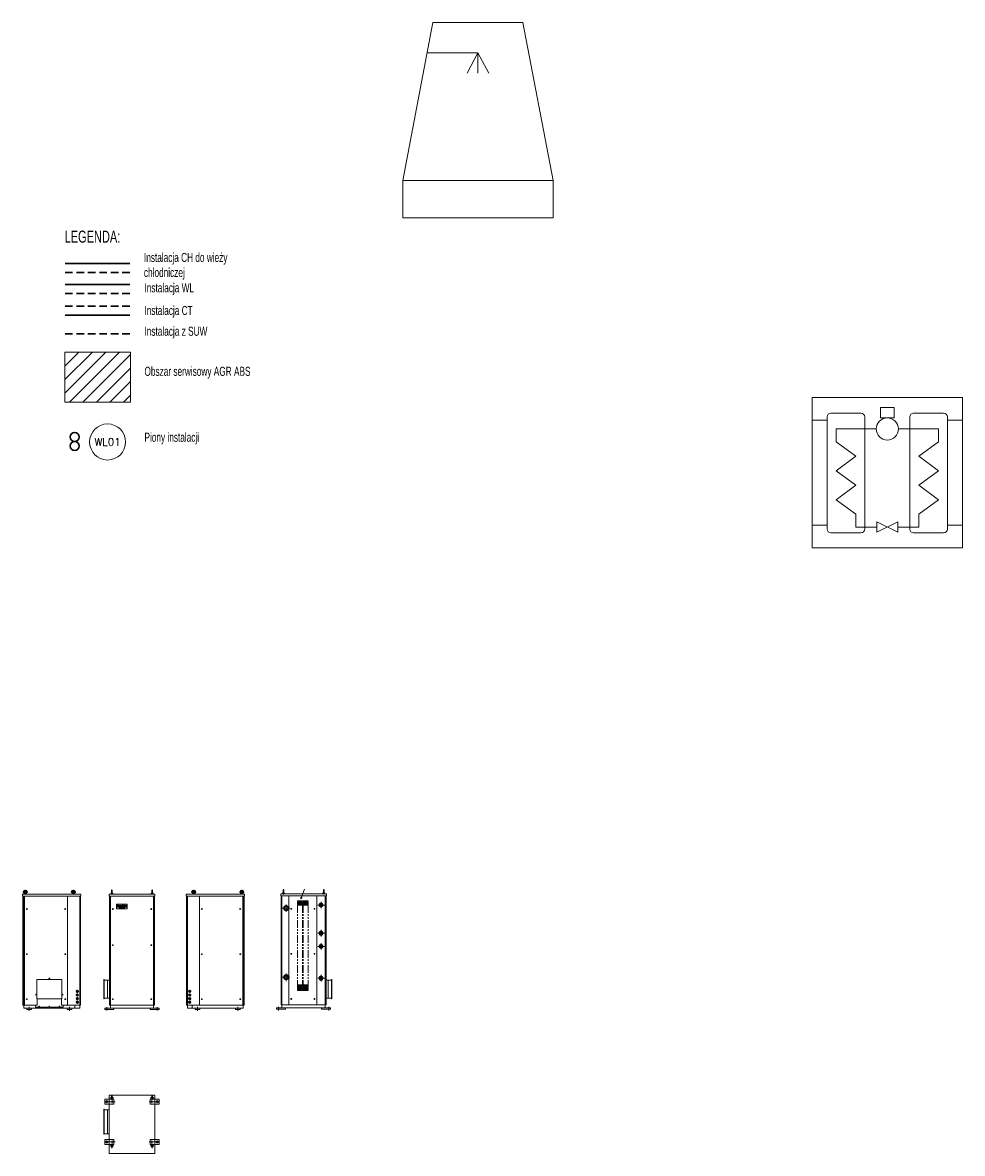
# Model space of a CAD drawing. Header units: centimetres. Extents: x -46992 to 28356, y -249852 to -204142.
# Tile 2 of 13: x -26388 to -10750, y -249852 to -231034. Entities that reach past the tile are written whole.
import ezdxf
from ezdxf.enums import TextEntityAlignment as Align

# ---------------------------------------------------------------- set-up
doc = ezdxf.new("R2010")
doc.units = ezdxf.units.CM
doc.header["$LTSCALE"] = 100
for name, pattern in [('CENTER', [2, 1.25, -0.25, 0.25, -0.25]), ('DASHED', [19.05, 12.7, -6.35]), ('PHANTOM', [2.5, 1.25, -0.25, 0.25, -0.25, 0.25, -0.25])]:
    doc.linetypes.add(name, pattern=pattern)
doc.layers.get('0').update_dxf_attribs({"lineweight": 9})
for name, color, linetype, lineweight in [('2DH_OBJ', 241, 'Continuous', 18), ('2DH_PLS_chp', 220, 'DASHED', 30), ('2DH_PLS_chz', 150, 'Continuous', 30), ('2DH_PLS_odzp', 151, 'DASHED', 30), ('2DH_PLS_odzz', 40, 'Continuous', 30), ('2DH_PLS_scp', 182, 'DASHED', 30), ('2DH_PLS_scz', 1, 'Continuous', 30), ('_Air Opis', 7, 'Continuous', 13)]:
    doc.layers.add(name, color=color, linetype=linetype, lineweight=lineweight)
doc.styles.add('Air', font='ARIALN.TTF', dxfattribs={"width": 0.8, "height": 300})
doc.styles.add('CP_ATTR', font='ROMANS.SHX')

# ---------------------------------------------------------------- blocks, each defined once
blk = doc.blocks.new('CPKL_010')
for p, q in [((-2.5, 0), (-2.5, 5)), ((2.5, 5), (-2.5, 5)), ((2.5, 0), (2.5, 5)), ((-0.23, 4.667), (-0.23, 4.326)), ((0.23, 4.667), (-0.23, 4.667)), ((0.23, 4.326), (0.23, 4.667)), ((-2.5, 4.25), (-2, 4.25)), ((-2, 0.625), (-2, 4.356)), ((-0.875, 4.481), (-1.875, 4.481)), ((-0.75, 0.625), (-0.75, 4.356)), ((-0.23, 4.326), (0.23, 4.326)), ((0.75, 0.625), (0.75, 4.356)), ((0.875, 4.481), (1.875, 4.481)), ((2, 0.625), (2, 4.356)), ((2.5, 4.25), (2, 4.25)), ((-1.7, 3.957), (-1.7, 3.53)), ((-0.75, 3.957), (-1.7, 3.957)), ((-0.369, 3.957), (-0.75, 3.957)), ((0.75, 3.957), (0.369, 3.957)), ((0.75, 3.957), (1.7, 3.957)), ((1.7, 3.957), (1.7, 3.53)), ((-1.05, 3.048), (-1.7, 3.53)), ((1.05, 3.048), (1.7, 3.53)), ((-1.05, 3.048), (-1.7, 2.566)), ((1.05, 3.048), (1.7, 2.566)), ((-1.05, 2.084), (-1.7, 2.566)), ((1.05, 2.084), (1.7, 2.566)), ((-1.05, 2.084), (-1.7, 1.602)), ((1.05, 2.084), (1.7, 1.602)), ((-1.05, 1.12), (-1.7, 1.602)), ((1.05, 1.12), (1.7, 1.602)), ((-1.05, 0.693), (-1.05, 1.12)), ((-0.35, 0.868), (0.35, 0.518)), ((0.35, 0.868), (-0.35, 0.518)), ((-0.35, 0.518), (-0.35, 0.868)), ((0.35, 0.518), (0.35, 0.868)), ((1.05, 0.693), (1.05, 1.12)), ((-2.5, 0.75), (-2, 0.75)), ((-0.875, 0.5), (-1.875, 0.5)), ((-0.75, 0.693), (-1.05, 0.693)), ((-0.35, 0.693), (-0.75, 0.693)), ((0.75, 0.693), (0.35, 0.693)), ((0.75, 0.693), (1.05, 0.693)), ((0.875, 0.5), (1.875, 0.5)), ((2.5, 0.75), (2, 0.75)), ((2.5, 0), (-2.5, 0))]:
    blk.add_line(p, q)
blk.add_circle((0, 3.957), 0.369)
for centre, start, end in [((-1.875, 4.356), 90, 180), ((-0.875, 4.356), 360, 90), ((0.875, 4.356), 90, 180), ((1.875, 4.356), 0, 90), ((-1.875, 0.625), 180, 270), ((-0.875, 0.625), 270, 360), ((0.875, 0.625), 180, 270), ((1.875, 0.625), 270, 0)]:
    blk.add_arc(centre, 0.125, start, end)
at = {"linetype": 'ByBlock', "style": 'CP_ATTR', "flags": 9}
for tag in ['OTHER', 'PRICE', 'EQUIPMENT', 'QUANTITY', 'WEIGHT', 'VOLTAGE', 'POWER', 'FLOW', 'TEMPERATURE', 'PN', 'DN', 'CHARACTER', 'ORDER-NO', 'PRODUCT-TYPE', 'ARTICLE', 'PRODUCER', 'NUMBER', 'GROUP', 'NAME']:
    blk.add_attdef(tag, text='', height=0.00000025, dxfattribs=at).set_placement((0, 0), align=Align.MIDDLE_LEFT)
blk = doc.blocks.new('CPKL_019')
for p, q in [((-1.5, 5.25), (-2.5, 0)), ((1.5, 5.25), (-1.5, 5.25)), ((2.5, 0), (1.5, 5.25)), ((-1.69, 4.25), (0, 4.25)), ((0, 4.25), (-0.362, 3.566)), ((0, 4.25), (0, 3.566)), ((0, 4.25), (0.362, 3.566)), ((-2.5, 0), (2.5, 0)), ((-2.5, -1.25), (-2.5, 0)), ((2.5, 0), (2.5, -1.25)), ((-2.5, -1.25), (2.5, -1.25))]:
    blk.add_line(p, q)
at = {"linetype": 'ByBlock', "style": 'CP_ATTR', "flags": 9}
for tag in ['NAME', 'GROUP', 'NUMBER', 'PRODUCER', 'ARTICLE', 'PRODUCT-TYPE', 'ORDER-NO', 'CHARACTER', 'DN', 'PN', 'TEMPERATURE', 'FLOW', 'VOLTAGE', 'WEIGHT', 'OTHER']:
    blk.add_attdef(tag, text='', height=0.00000025, dxfattribs=at).set_placement((0, 0), align=Align.MIDDLE_LEFT)
blk = doc.blocks.new('KOZU0062')
at = {"color": 7, "linetype": 'Continuous'}
for p, q in [((11.026547, -120.98219), (12.561069, -119.44766)), ((11.037036, -121.86972), (13.448606, -119.45815)), ((11.307667, -122.49712), (14.076002, -119.72878)), ((11.735608, -122.9672), (14.546087, -120.15672)), ((12.313047, -123.28779), (14.866674, -120.73416)), ((13.099415, -123.39945), (14.978333, -121.52053))]:
    blk.add_line(p, q, dxfattribs=at)
blk = doc.blocks.new('KOZU0063')
at = {"color": 7, "linetype": 'Continuous'}
for p, q in [((10.983907, -127.31101), (12.889895, -125.40502)), ((11.103368, -128.08958), (13.66846, -125.52448)), ((11.428362, -128.66261), (14.241492, -125.84947)), ((11.902382, -129.08662), (14.665499, -126.32349)), ((12.534722, -129.3523), (14.931185, -126.95583)), ((13.433911, -129.35114), (14.930023, -127.85502))]:
    blk.add_line(p, q, dxfattribs=at)
blk = doc.blocks.new('KOZU0064')
at = {"color": 7, "linetype": 'Continuous'}
for p, q in [((10.994306, -115.62627), (13.205151, -113.41542)), ((11.17298, -114.54957), (12.12845, -113.5941)), ((11.202464, -116.31614), (13.895019, -113.62358)), ((11.583633, -116.83299), (14.411877, -114.00474)), ((12.11118, -117.20347), (14.782356, -114.53229)), ((12.816602, -117.39607), (14.97496, -115.23771)), ((13.967655, -117.14305), (14.721934, -116.38877))]:
    blk.add_line(p, q, dxfattribs=at)
blk = doc.blocks.new('KOZU0065')
at = {"color": 7, "linetype": 'Continuous'}
for p, q in [((10.982444, -109.35195), (12.930827, -107.40356)), ((11.114117, -110.1183), (13.69718, -107.53523)), ((11.446176, -110.68427), (14.263148, -107.86729)), ((11.926581, -111.10189), (14.68077, -108.34769)), ((12.567058, -111.35943), (14.938319, -108.98817)), ((13.48628, -111.33824), (14.917123, -109.90739))]:
    blk.add_line(p, q, dxfattribs=at)
blk = doc.blocks.new('A$C6597F2CC')
at = {"color": 7, "linetype": 'Continuous'}
for p, q in [((970.00013, 1943.30705), (0, 1943.30705)), ((0, 1943.30705), (0, 1908.30705)), ((970.00013, 1908.30705), (0, 1908.30705)), ((5, 1908.30705), (5, 93.307)), ((20, 1908.30705), (20, 43.307)), ((26.99997, 1943.30705), (26.99997, 1946.30705)), ((63.00003, 1946.30705), (26.99997, 1946.30705)), ((30.00015, 1908.30705), (30.00015, 93.307)), ((30.00023, 1946.30689), (30.72311, 1954.5688)), ((44.99962, 1958.8064), (33.3226, 1957.28132)), ((56.28754, 1957.30711), (33.71033, 1957.30711)), ((45.0013, 1958.81002), (56.67854, 1957.28494)), ((60, 1946.30735), (59.27719, 1954.56892)), ((63.00003, 1943.30705), (63.00003, 1946.30705)), ((750.000129, 1908.30705), (750.000129, 93.307)), ((862.999668, 1946.30705), (826.999679, 1946.30705)), ((826.999679, 1943.30705), (826.999679, 1946.30705)), ((829.9999, 1946.30697), (830.722718, 1954.56884)), ((844.999218, 1958.80636), (833.322249, 1957.28128)), ((856.287208, 1957.30711), (833.709998, 1957.30711)), ((845.000897, 1958.80998), (856.678157, 1957.28491)), ((859.999628, 1946.30731), (859.276834, 1954.56888)), ((862.999668, 1943.30705), (862.999668, 1946.30705)), ((950.00013, 1908.30705), (950.00013, 43.307)), ((965.00013, 1908.30705), (965.00013, 93.307)), ((970.00013, 1943.30705), (970.00013, 1908.30705)), ((237.00031, 519.307), (653.00033, 519.307)), ((237.00031, 519.307), (237.00031, 197.307)), ((653.00033, 519.307), (653.00033, 197.307)), ((237.00031, 197.307), (653.00033, 197.307)), ((240.00019, 197.307), (240.00019, 93.307)), ((650.00044, 197.307), (650.00044, 93.307)), ((240.00019, 93.307), (5, 93.307)), ((950.00013, 43.307), (20, 43.307)), ((20.00015, 93.307), (20.00015, 43.307)), ((70, 43.307), (70, 23.307)), ((150, 23.307), (70, 23.307)), ((150, 43.307), (150, 23.307)), ((214.99989, 93.307), (214.99989, 58.307)), ((214.99989, 58.307), (675.00029, 58.307)), ((267.49474, 68.3069), (271.24756, 74.807)), ((271.24744, 61.8072), (267.49477, 68.307)), ((278.75271, 74.8071), (271.24767, 74.8071)), ((278.75271, 61.8071), (271.24767, 61.8071)), ((282.50576, 68.307), (278.75294, 61.8069)), ((282.5058, 68.3073), (278.75313, 74.8071)), ((441.24752, 61.8071), (437.49462, 68.3073)), ((437.49474, 68.307), (441.24748, 74.807)), ((448.75301, 74.8071), (441.24722, 74.8071)), ((448.75301, 61.8071), (441.24722, 61.8071)), ((452.50587, 68.3072), (448.75298, 74.8074)), ((452.50572, 68.307), (448.75298, 61.8071)), ((611.24743, 61.8072), (607.49468, 68.3072)), ((607.49479, 68.3069), (611.24754, 74.807)), ((618.75242, 74.8071), (611.24754, 74.8071)), ((618.75242, 61.8071), (611.24754, 61.8071)), ((622.50558, 68.3072), (618.75282, 74.8071)), ((622.50564, 68.307), (618.75288, 61.8071)), ((965.00013, 93.307), (650.00044, 93.307)), ((675.00029, 93.307), (675.00029, 58.307)), ((740.000134, 43.307), (740.000134, 23.307)), ((740.000134, 23.307), (820.000131, 23.307)), ((820.000131, 43.307), (820.000131, 23.307)), ((870.000134, 93.307), (870.000134, 43.307))]:
    blk.add_line(p, q, dxfattribs=at)
at = {"color": 1, "linetype": 'CENTER'}
for p, q in [((85, 1976.30705), (5, 1976.30705)), ((45, 1935.05545), (45, 2015.35307)), ((884.99968, 1976.30705), (804.999671, 1976.30705)), ((844.999671, 1935.05545), (844.999671, 2015.35307)), ((110, 66.6156), (110, 0)), ((780.000132, 66.6156), (780.000132, 0))]:
    blk.add_line(p, q, dxfattribs=at)
at = {"color": 7, "linetype": 'Continuous'}
for centre, radius in [((45, 1976.30705), 17.5), ((844.999671, 1976.30705), 17.5), ((70.00015, 1693.30705), 7), ((710.000129, 1693.30705), 7), ((70.00015, 943.30702), 7), ((710.000129, 943.30702), 7), ((445.00057, 538.30709), 7), ((70.00015, 193.307), 7), ((225.00042, 268.307), 7), ((665.00029, 268.307), 7), ((710.000129, 193.307), 7), ((910.00013, 323.307), 20), ((910.00013, 263.307), 20), ((910.00013, 203.307), 20), ((910.00013, 143.307), 20)]:
    blk.add_circle(centre, radius, dxfattribs=at)
for centre, radius, start, end in [((45, 1976.30705), 30, 302.67731, 237.32322), ((27.18323, 1948.52995), 3, 354.9986999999, 57.3211110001), ((33.71155, 1954.30723), 3, 90, 174.9986999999), ((56.28876, 1954.30723), 3, 5.0012978, 90), ((62.81708, 1948.53025), 3, 122.6809000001, 185.0013000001), ((844.999671, 1976.30705), 30, 302.67732, 237.32322), ((827.182899, 1948.52995), 3, 354.99869, 57.321725), ((833.711219, 1954.30723), 3, 90, 174.99869), ((856.288428, 1954.30723), 3, 5.0013136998, 90), ((862.816753, 1948.53025), 3, 122.68136, 185.00131)]:
    blk.add_arc(centre, radius, start, end, dxfattribs=at)
at = {"color": 7, "linetype": 'Continuous', "xscale": 10, "yscale": 10, "zscale": 10}
for name in ['KOZU0065', 'KOZU0064', 'KOZU0062', 'KOZU0063']:
    blk.add_blockref(name, (780.18219, 1417.3361), dxfattribs=at)
blk = doc.blocks.new('A$C6597F2D6')
at = {"color": 7, "linetype": 'Continuous'}
for p, q in [((90.0016, 1940.11735), (850.0017, 1940.11735)), ((90.0016, 1940.11735), (90.0016, 1905.11735)), ((90.0016, 1905.11735), (850.0017, 1905.11735)), ((95.0016, 1905.11735), (95.0016, 90.1173)), ((110.00198, 1905.11735), (110.00198, 40.1173)), ((117.00165, 1943.11735), (117.00165, 1940.11735)), ((153.00167, 1943.11735), (117.00165, 1943.11735)), ((120.72464, 1951.37941), (120.00183, 1943.1175)), ((128.75206, 1954.79932), (123.32455, 1954.09048)), ((128.75164, 1996.86765), (128.75164, 1948.38773)), ((141.25164, 1996.86765), (141.25164, 1948.38773)), ((141.25187, 1954.79971), (146.6782, 1954.09101)), ((149.27898, 1951.37918), (150.00179, 1943.11727)), ((153.00167, 1943.11735), (153.00167, 1940.11735)), ((823.0017, 1943.11735), (787.0016, 1943.11735)), ((787.0016, 1943.11735), (787.0016, 1940.11735)), ((790.7247, 1951.37941), (790.0019, 1943.1175)), ((798.7521, 1954.79932), (793.3245, 1954.09044)), ((798.7517, 1996.86765), (798.7517, 1948.38773)), ((811.2517, 1996.86765), (811.2517, 1948.38773)), ((811.2519, 1954.79971), (816.6782, 1954.09101)), ((819.2789, 1951.37918), (820.0018, 1943.11727)), ((823.0017, 1943.11735), (823.0017, 1940.11735)), ((830.0017, 1905.11735), (830.0017, 40.1173)), ((845.0017, 1905.11735), (845.0017, 90.1173)), ((850.0017, 1940.11735), (850.0017, 1905.11735)), ((210.00206, 1770.11735), (210.00206, 1695.11734)), ((210.00206, 1770.11735), (390.00206, 1770.11735)), ((210.00206, 1719.1176), (390.00206, 1719.1176)), ((210.00206, 1695.11734), (390.00206, 1695.11734)), ((216.00204, 1726.11742), (216.00204, 1745.3676)), ((223.00186, 1726.11742), (216.00204, 1726.11742)), ((223.00186, 1743.61742), (223.00186, 1745.3676)), ((223.00186, 1743.61742), (238.75198, 1743.61742)), ((223.00186, 1736.6176), (223.00186, 1726.11742)), ((238.75198, 1736.6176), (223.00186, 1736.6176)), ((238.75198, 1743.61742), (238.75198, 1736.6176)), ((240.50194, 1726.11742), (240.50194, 1745.3676)), ((247.50206, 1726.11742), (240.50194, 1726.11742)), ((247.50206, 1726.11742), (247.50206, 1745.3676)), ((251.00212, 1726.11742), (251.00212, 1740.11735)), ((251.00212, 1726.11742), (256.83517, 1726.11742)), ((279.56978, 1699.51898), (254.0377, 1713.09557)), ((254.0377, 1713.09555), (283.0146, 1713.09555)), ((256.83517, 1726.11742), (256.83517, 1740.11735)), ((265.00198, 1754.1176), (268.50204, 1754.1176)), ((265.00198, 1748.28416), (268.50204, 1748.28416)), ((268.50204, 1754.1176), (268.50204, 1748.28416)), ((281.29219, 1706.30727), (278.35396, 1701.84932)), ((278.35403, 1701.8493), (279.56985, 1699.51896)), ((283.0146, 1713.09557), (280.88684, 1711.87971)), ((280.88692, 1711.87973), (281.29219, 1706.30729)), ((289.91478, 1707.59637), (285.7502, 1713.0956)), ((285.7502, 1713.09555), (289.19495, 1713.09555)), ((291.26411, 1710.38118), (289.19502, 1713.09555)), ((289.91478, 1707.59635), (289.91478, 1704.84024)), ((289.91478, 1704.84024), (292.64214, 1704.84024)), ((293.349, 1713.09558), (291.26404, 1710.38114)), ((292.64206, 1707.59634), (296.69243, 1713.09555)), ((292.64214, 1707.59635), (292.64214, 1704.84024)), ((293.349, 1713.09555), (296.6925, 1713.09555)), ((298.79547, 1713.09557), (294.6302, 1704.84024)), ((294.6302, 1704.84024), (298.14583, 1704.84024)), ((298.79539, 1706.25309), (298.14575, 1704.84026)), ((298.79547, 1713.09555), (303.7249, 1713.09555)), ((298.79547, 1706.25305), (303.7249, 1706.25305)), ((301.26015, 1711.35448), (299.57878, 1707.99171)), ((299.57878, 1707.99175), (302.97981, 1707.99175)), ((301.26015, 1711.35448), (302.97974, 1707.99175)), ((303.72482, 1706.25301), (304.33624, 1704.84022)), ((303.7249, 1713.09557), (307.81364, 1704.84024)), ((304.33632, 1704.84024), (307.81364, 1704.84024)), ((307.81364, 1713.09555), (316.79375, 1713.09555)), ((307.81364, 1713.09555), (307.81364, 1711.41233)), ((307.81364, 1711.41233), (312.7903, 1711.41233)), ((312.7903, 1711.41231), (307.81364, 1706.93628)), ((307.81364, 1706.9363), (307.81364, 1704.84024)), ((307.81364, 1704.84024), (316.79375, 1704.84024)), ((311.61476, 1706.55201), (316.79375, 1706.55201)), ((311.61484, 1706.55202), (316.79375, 1711.23149)), ((320.95894, 1713.09555), (316.79375, 1704.84026)), ((316.79375, 1713.09555), (316.79375, 1711.23149)), ((316.79375, 1706.55201), (316.79375, 1704.84024)), ((316.79375, 1704.84024), (320.30937, 1704.84024)), ((320.95894, 1706.25309), (320.3093, 1704.84026)), ((320.95901, 1713.09555), (325.88844, 1713.09555)), ((320.95901, 1706.25305), (325.88844, 1706.25305)), ((321.00204, 1735.91112), (321.00204, 1727.99301)), ((323.42369, 1711.3545), (321.74232, 1707.99177)), ((321.74232, 1707.99175), (325.1432, 1707.99175)), ((322.16843, 1740.11735), (322.16843, 1726.11742)), ((322.16843, 1726.11742), (328.00186, 1726.11742)), ((323.42369, 1711.35446), (325.14328, 1707.99173)), ((325.88844, 1706.25305), (326.49986, 1704.84024)), ((325.88852, 1713.09557), (329.97726, 1704.84027)), ((326.49986, 1704.84024), (329.97719, 1704.84024)), ((328.00186, 1726.11742), (328.00186, 1740.11735)), ((329.97719, 1713.09555), (332.80815, 1713.09555)), ((329.97719, 1713.09555), (329.97719, 1704.84024)), ((329.97719, 1704.84024), (332.80815, 1704.84024)), ((336.10863, 1713.09555), (332.80807, 1709.64904)), ((332.80815, 1713.09555), (332.80815, 1704.84024)), ((336.76422, 1704.84027), (332.80815, 1709.64908)), ((336.10863, 1713.09555), (339.60121, 1713.09555)), ((339.60129, 1713.09553), (336.10863, 1709.64901)), ((336.10863, 1709.64906), (340.27031, 1704.84027)), ((336.76422, 1704.84024), (340.27031, 1704.84024)), ((340.94635, 1713.09555), (343.68164, 1713.09555)), ((340.94635, 1713.09555), (340.94635, 1704.84024)), ((340.94635, 1704.84024), (343.68164, 1704.84024)), ((343.68164, 1713.09555), (343.68164, 1704.84024)), ((349.5266, 1734.3429), (353.65143, 1730.21808)), ((349.52667, 1745.89231), (353.65135, 1750.01695)), ((363.63853, 1743.03423), (377.62985, 1743.03423)), ((363.63853, 1737.20079), (383.69461, 1737.20079)), ((375.77667, 1734.34297), (379.90143, 1730.21818)), ((390.00206, 1770.11735), (390.00206, 1695.11734)), ((5.00015, 516.11738), (0, 516.11738)), ((0, 516.11738), (0, 194.1173)), ((5.00015, 516.11738), (5.00015, 194.1173)), ((95.00214, 505.11732), (5.00015, 505.11732)), ((60.00015, 505.11732), (60.00015, 205.1172)), ((5.00015, 194.1173), (0, 194.1173)), ((95.00214, 205.1172), (5.00015, 205.1172)), ((20.00137, 40.1173), (920.002, 40.1173)), ((20.00137, 40.1173), (20.00137, 20.1173)), ((170.00133, 20.1173), (20.00137, 20.1173)), ((95.03151, 90.1173), (845.0017, 90.1173)), ((170.00133, 40.1173), (170.00133, 20.1173)), ((770.0021, 40.1173), (770.0021, 20.1173)), ((770.0021, 20.1173), (920.002, 20.1173)), ((920.002, 40.1173), (920.002, 20.1173))]:
    blk.add_line(p, q, dxfattribs=at)
at = {"color": 1, "linetype": 'CENTER'}
for p, q in [((135.00164, 2014.33675), (135.00164, 1930.22642)), ((805.0017, 2014.33675), (805.0017, 1930.22642)), ((50.00137, 57.6071), (50.00137, 0)), ((890.002, 57.6071), (890.002, 0))]:
    blk.add_line(p, q, dxfattribs=at)
at = {"color": 7, "linetype": 'Continuous'}
for points in [[(128.75164, 1948.38743, -0.21135395), (127.66202, 1946.4367, -0.21151445), (125.54485, 1945.71683)], [(141.25164, 1948.38743, 0.21135395), (142.34126, 1946.4367, 0.21151445), (144.45843, 1945.71683)], [(798.7517, 1948.38743, -0.21135395), (797.6621, 1946.4367, -0.21151445), (795.5449, 1945.71683)], [(811.2517, 1948.38743, 0.21135395), (812.3413, 1946.4367, 0.21151445), (814.4585, 1945.71683)]]:
    blk.add_lwpolyline(points, format="xyb", dxfattribs=at)
for centre, radius in [((150.00198, 1690.11734), 7), ((284.25186, 1740.11735), 14), ((284.25186, 1740.11735), 8.16667), ((790.0017, 1690.11734), 7), ((150.00198, 1090.11732), 7), ((790.0017, 1090.11732), 7), ((150.00198, 190.1173), 7), ((790.0017, 190.1173), 7)]:
    blk.add_circle(centre, radius, dxfattribs=at)
for centre, radius, start, end in [((123.71319, 1951.11753), 3, 90, 174.99943), ((135.00164, 1996.86735), 6.25, 0, 180), ((146.29009, 1951.11753), 3, 5.0020236, 90), ((793.7132, 1951.11753), 3, 90, 174.99943), ((805.0017, 1996.86735), 6.25, 0, 180), ((816.2901, 1951.11753), 3, 5.0020236, 90), ((231.75186, 1745.3676), 15.75, 0, 180), ((231.75186, 1745.3676), 8.75, 0, 180), ((265.00198, 1740.11735), 14, 90, 180), ((265.00198, 1740.11735), 8.16667, 90, 180), ((314.00192, 1740.11735), 14, 0, 300.00018), ((314.00192, 1740.11735), 8.16667, 0, 328.99751), ((343.75198, 1740.11735), 14, 44.99989, 315.00006), ((343.75198, 1740.11735), 8.16667, 45, 314.99981), ((370.00198, 1740.11735), 14, 347.97522, 315.00006), ((370.00198, 1740.11735), 8.16667, 20.924855, 314.99981), ((370.00198, 1740.11735), 7, 155.3757, 204.6243)]:
    blk.add_arc(centre, radius, start, end, dxfattribs=at)
blk = doc.blocks.new('KOZU0058')
at = {"color": 7, "linetype": 'Continuous'}
for p, q in [((170.33128, -121.52585), (172.45044, -119.40669)), ((170.51239, -122.24277), (173.16736, -119.5878)), ((170.65905, -120.30005), (171.22464, -119.73447)), ((170.8752, -122.77798), (173.70257, -119.95061)), ((171.38455, -123.16667), (174.09125, -120.45995)), ((172.06379, -123.38545), (174.31004, -121.13919)), ((173.09925, -123.24801), (174.1726, -122.17466))]:
    blk.add_line(p, q, dxfattribs=at)
blk = doc.blocks.new('KOZU0059')
at = {"color": 7, "linetype": 'Continuous'}
for p, q in [((170.36336, -127.77996), (172.70454, -125.43877)), ((170.40963, -126.83567), (171.76025, -125.48504)), ((170.61136, -128.42998), (173.35457, -125.68677)), ((171.02163, -128.91774), (173.84233, -126.09704)), ((171.57959, -129.2578), (174.18239, -126.655)), ((172.33252, -129.4029), (174.32749, -127.40792))]:
    blk.add_line(p, q, dxfattribs=at)
blk = doc.blocks.new('KOZU0060')
at = {"color": 7, "linetype": 'Continuous'}
for p, q in [((170.33443, -115.23652), (172.1611, -113.40984)), ((170.431, -116.03797), (172.96256, -113.50641)), ((170.7433, -116.6237), (173.54828, -113.81871)), ((171.20609, -117.05894), (173.98353, -114.28149)), ((171.82444, -117.33861), (174.2632, -114.89985)), ((172.69159, -117.36949), (174.29408, -115.76699))]:
    blk.add_line(p, q, dxfattribs=at)
blk = doc.blocks.new('KOZU0061')
at = {"color": 7, "linetype": 'Continuous'}
for p, q in [((170.36996, -109.81283), (172.73742, -107.44537)), ((170.39425, -108.89051), (171.8151, -107.46966)), ((170.62629, -110.45452), (173.37911, -107.7017)), ((171.04297, -110.93587), (173.86046, -108.11837)), ((171.6079, -111.26897), (174.19356, -108.6833)), ((172.37249, -111.4024), (174.32699, -109.44789))]:
    blk.add_line(p, q, dxfattribs=at)
blk = doc.blocks.new('A$C6597F2DD')
at = {"color": 7, "linetype": 'Continuous'}
for p, q in [((0, 1943.30705), (970.0001, 1943.30705)), ((0, 1943.30705), (0, 1908.30705)), ((0, 1908.30705), (970.0001, 1908.30705)), ((5, 1908.30705), (5, 93.307)), ((20, 1908.30705), (20, 43.307)), ((107.0004, 1943.30705), (107.0004, 1946.30705)), ((107.0004, 1946.30705), (143.0005, 1946.30705)), ((110.0006, 1946.30728), (110.7234, 1954.56888)), ((124.9994, 1958.80998), (113.322, 1957.28491)), ((113.7129, 1957.30711), (136.2901, 1957.30711)), ((125.0009, 1958.8064), (136.678, 1957.28128)), ((140.0003, 1946.30693), (139.2775, 1954.5688)), ((143.0005, 1943.30705), (143.0005, 1946.30705)), ((220, 1908.30705), (220, 93.307)), ((907.0003, 1946.30705), (943.0003, 1946.30705)), ((907.0003, 1943.30705), (907.0003, 1946.30705)), ((910.0001, 1946.30735), (910.7231, 1954.56896)), ((924.9989, 1958.81002), (913.3217, 1957.28494)), ((913.7126, 1957.30711), (936.2898, 1957.30711)), ((925.0005, 1958.80636), (936.6774, 1957.28128)), ((939.9998, 1946.30693), (939.2772, 1954.56884)), ((940.0001, 1908.30705), (940.0001, 93.307)), ((943.0003, 1943.30705), (943.0003, 1946.30705)), ((950.0001, 1908.30705), (950.0001, 43.307)), ((965.0001, 1908.30705), (965.0001, 93.307)), ((970.0001, 1943.30705), (970.0001, 1908.30705)), ((5, 93.307), (965.0001, 93.307)), ((20, 43.307), (950.0001, 43.307)), ((100, 93.307), (100, 43.307)), ((150, 43.307), (150, 23.307)), ((230, 23.307), (150, 23.307)), ((230, 43.307), (230, 23.307)), ((820.0001, 43.307), (820.0001, 23.307)), ((900.0001, 23.307), (820.0001, 23.307)), ((900.0001, 43.307), (900.0001, 23.307)), ((950.0001, 93.307), (950.0001, 43.307))]:
    blk.add_line(p, q, dxfattribs=at)
at = {"color": 1, "linetype": 'CENTER'}
for p, q in [((85.0005, 1976.30705), (165.0005, 1976.30705)), ((125.0005, 1935.05545), (125.0005, 2015.35307)), ((885.0001, 1976.30705), (965.0001, 1976.30705)), ((925.0001, 1935.05545), (925.0001, 2015.35307)), ((190, 66.6156), (190, 0)), ((860.0001, 66.6156), (860.0001, 0))]:
    blk.add_line(p, q, dxfattribs=at)
at = {"color": 7, "linetype": 'Continuous'}
for centre, radius in [((125.0005, 1976.30705), 17.5), ((925.0001, 1976.30705), 17.5), ((260, 1693.30705), 7), ((900.0001, 1693.30705), 7), ((260, 943.30702), 7), ((900.0001, 943.30702), 7), ((60, 323.307), 20), ((60, 263.307), 20), ((60, 203.307), 20), ((260, 193.307), 7), ((900.0001, 193.307), 7), ((60, 143.307), 20)]:
    blk.add_circle(centre, radius, dxfattribs=at)
for centre, radius, start, end in [((125.0005, 1976.30705), 30, 302.67691, 237.32269), ((107.1834, 1948.53025), 3, 354.9987, 57.319098), ((113.7117, 1954.30723), 3, 90, 174.9987), ((136.2889, 1954.30723), 3, 5.0012978, 90), ((142.8172, 1948.52995), 3, 122.67766, 185.0013), ((925.0001, 1976.30705), 30, 302.67666, 237.32269), ((907.1831, 1948.53025), 3, 354.9987, 57.319098), ((913.7114, 1954.30723), 3, 90, 174.9987), ((936.2886, 1954.30723), 3, 5.0012978, 90), ((942.8169, 1948.52995), 3, 122.68012, 185.0013)]:
    blk.add_arc(centre, radius, start, end, dxfattribs=at)
at = {"color": 7, "linetype": 'Continuous', "xscale": 10, "yscale": 10, "zscale": 10}
for name in ['KOZU0058', 'KOZU0060', 'KOZU0061', 'KOZU0059']:
    blk.add_blockref(name, (-1663.275, 1417.3361), dxfattribs=at)
blk = doc.blocks.new('A$C6597F2E9')
at = {"color": 7, "linetype": 'Continuous'}
for p, q in [((89.99939, 970.00003), (849.99971, 970.00003)), ((89.99939, 0), (89.99939, 970.00003)), ((128.74969, 901.25003), (128.74969, 948.75003)), ((141.24969, 901.25003), (141.24969, 948.75003)), ((798.74971, 901.25003), (798.74971, 948.75003)), ((811.24971, 901.25003), (811.24971, 948.75003)), ((849.99971, 0), (849.99971, 970.00003)), ((19.99878, 820.00003), (19.99878, 900.00003)), ((89.99878, 900.00003), (19.99878, 900.00003)), ((89.99878, 820.00003), (19.99878, 820.00003)), ((59.99878, 870.00003), (39.99878, 870.00003)), ((59.99878, 850.00003), (39.99878, 850.00003)), ((850.00001, 900.00003), (920.00001, 900.00003)), ((850.00001, 820.00003), (920.00001, 820.00003)), ((880.00001, 870.00003), (900.00001, 870.00003)), ((880.00001, 850.00003), (900.00001, 850.00003)), ((920.00001, 820.00003), (920.00001, 900.00003)), ((0, 733.00003), (0, 316.99993)), ((4.99985, 733.00003), (0, 733.00003)), ((4.99985, 733.00003), (4.99985, 316.99993)), ((89.99939, 725.00003), (4.99985, 725.00003)), ((60, 725.00003), (60, 325.00003)), ((4.99985, 316.99993), (0, 316.99993)), ((89.99939, 325.00003), (4.99985, 325.00003)), ((19.99878, 149.99985), (19.99878, 229.99983)), ((89.99878, 229.99983), (19.99878, 229.99983)), ((59.99878, 199.99983), (39.99878, 199.99983)), ((850.00001, 229.99983), (920.00001, 229.99983)), ((880.00001, 199.99983), (900.00001, 199.99983)), ((920.00001, 149.99985), (920.00001, 229.99983)), ((89.99878, 149.99985), (19.99878, 149.99985)), ((59.99878, 179.99983), (39.99878, 179.99983)), ((89.99939, 0), (849.99971, 0)), ((128.74908, 101.25031), (128.74908, 148.75031)), ((141.24908, 101.25031), (141.24908, 148.75031)), ((798.74971, 101.25031), (798.74971, 148.75031)), ((811.24971, 101.25031), (811.24971, 148.75031)), ((850.00001, 149.99985), (920.00001, 149.99985)), ((880.00001, 179.99983), (900.00001, 179.99983))]:
    blk.add_line(p, q, dxfattribs=at)
at = {"color": 1, "linetype": 'CENTER'}
for p, q in [((134.99969, 888.52093), (134.99969, 960.48223)), ((804.99971, 888.52093), (804.99971, 960.48223)), ((187.49557, 860.00003), (3.41705, 860.00003)), ((49.99878, 835.00003), (49.99878, 885.00003)), ((106.99966, 925.00003), (162.99972, 925.00003)), ((139.99908, 835.00003), (139.99908, 885.00003)), ((752.50321, 860.00003), (936.58171, 860.00003)), ((776.99971, 925.00003), (832.99971, 925.00003)), ((799.99971, 835.00003), (799.99971, 885.00003)), ((890.00001, 835.00003), (890.00001, 885.00003)), ((187.49557, 189.99983), (3.41705, 189.99983)), ((49.99878, 164.99983), (49.99878, 214.99983)), ((139.99908, 164.99983), (139.99908, 214.99983)), ((752.50321, 189.99983), (936.58171, 189.99983)), ((799.99971, 164.99983), (799.99971, 214.99983)), ((890.00001, 164.99983), (890.00001, 214.99983)), ((106.99905, 125.00031), (162.99911, 125.00031)), ((134.99908, 88.52128), (134.99908, 160.48249)), ((776.99971, 125.00031), (832.99971, 125.00031)), ((804.99971, 88.52128), (804.99971, 160.48249))]:
    blk.add_line(p, q, dxfattribs=at)
at = {"color": 7, "linetype": 'DASHED'}
for p, q in [((169.99908, 900.00003), (89.99878, 900.00003)), ((169.99908, 820.00003), (89.99878, 820.00003)), ((169.99908, 900.00003), (169.99908, 820.00003)), ((769.99971, 900.00003), (850.00001, 900.00003)), ((769.99971, 900.00003), (769.99971, 820.00003)), ((769.99971, 820.00003), (850.00001, 820.00003)), ((169.99908, 229.99983), (89.99878, 229.99983)), ((169.99908, 229.99983), (169.99908, 149.99985)), ((769.99971, 229.99983), (850.00001, 229.99983)), ((769.99971, 229.99983), (769.99971, 149.99985)), ((169.99908, 149.99985), (89.99878, 149.99985)), ((769.99971, 149.99985), (850.00001, 149.99985))]:
    blk.add_line(p, q, dxfattribs=at)
for centre in [(139.99908, 860.00003), (799.99971, 860.00003), (139.99908, 189.99983), (799.99971, 189.99983)]:
    blk.add_circle(centre, 8, dxfattribs=at)
at = {"color": 7, "linetype": 'Continuous'}
for centre, radius, start, end in [((134.99969, 925.00003), 18, 110.31757, 249.68243), ((134.99969, 948.75003), 6.25, 0, 180), ((134.99969, 925.00003), 18, 290.31757, 69.68243), ((804.99971, 925.00003), 18, 110.31757, 249.68243), ((804.99971, 948.75003), 6.25, 0, 180), ((804.99971, 925.00003), 18, 290.31757, 69.68243), ((39.99878, 860.00003), 10, 90, 270), ((59.99878, 860.00003), 10, 270, 90), ((134.99969, 925.00003), 15, 114.62436, 245.37551), ((134.99969, 901.25003), 6.25, 180, 0), ((134.99969, 925.00003), 15, 294.62436, 65.37564), ((804.99971, 925.00003), 15, 114.62436, 245.37564), ((804.99971, 901.25003), 6.25, 180, 0), ((804.99971, 925.00003), 15, 294.62436, 65.37564), ((880.00001, 860.00003), 10, 90, 270), ((900.00001, 860.00003), 10, 270, 90), ((39.99878, 189.99983), 10, 90, 270), ((59.99878, 189.99983), 10, 270, 90), ((880.00001, 189.99983), 10, 90, 270), ((900.00001, 189.99983), 10, 270, 90), ((134.99908, 125.00031), 18, 110.31749, 249.68251), ((134.99908, 125.00031), 15, 114.62436, 245.37551), ((134.99908, 148.75031), 6.25, 0, 180), ((134.99908, 101.25031), 6.25, 180, 0), ((134.99908, 125.00031), 18, 290.31749, 69.682514), ((134.99908, 125.00031), 15, 294.62436, 65.37564), ((804.99971, 125.00031), 18, 110.31749, 249.68251), ((804.99971, 125.00031), 15, 114.62436, 245.37564), ((804.99971, 148.75031), 6.25, 0, 180), ((804.99971, 101.25031), 6.25, 180, 0), ((804.99971, 125.00031), 18, 290.31749, 69.682514), ((804.99971, 125.00031), 15, 294.62436, 65.37564)]:
    blk.add_arc(centre, radius, start, end, dxfattribs=at)
blk = doc.blocks.new('KOZU0006')
at = {"color": 7, "linetype": 'Continuous'}
for q in [(5.7, 16.4), (0, 3.2), (1.9, 2.5)]:
    blk.add_line((0, 0), q, dxfattribs=at)
blk = doc.blocks.new('A$C6597F2E3')
at = {"color": 7, "linetype": 'Continuous'}
for p, q in [((829.9997, 1940.11735), (70, 1940.11735)), ((70, 1940.11735), (70, 1905.11735)), ((829.9997, 1905.11735), (70, 1905.11735)), ((75, 1905.11735), (75, 90.1173)), ((90, 1905.11735), (90, 40.1173)), ((132.9998, 1943.11735), (97.0001, 1943.11735)), ((97.0001, 1943.11735), (97.0001, 1940.11735)), ((100.7226, 1951.37945), (100, 1943.11754)), ((108.7506, 1954.79932), (103.323, 1954.09044)), ((108.75, 1996.86765), (108.75, 1948.38773)), ((121.25, 1996.86765), (121.25, 1948.38773)), ((121.2503, 1954.79963), (126.6766, 1954.0909)), ((129.277, 1951.37918), (130, 1943.11727)), ((132.9998, 1943.11735), (132.9998, 1940.11735)), ((205, 1905.11735), (205, 90.1173)), ((669.9997, 1905.11735), (669.9997, 90.1173)), ((767.0001, 1943.11735), (767.0001, 1940.11735)), ((802.9998, 1943.11735), (767.0001, 1943.11735)), ((770.7229, 1951.37941), (770, 1943.1175)), ((778.7503, 1954.79929), (773.3227, 1954.09044)), ((778.75, 1996.86765), (778.75, 1948.38773)), ((791.25, 1996.86765), (791.25, 1948.38773)), ((791.2503, 1954.79963), (796.6766, 1954.09093)), ((799.277, 1951.37914), (799.9997, 1943.11727)), ((802.9998, 1943.11735), (802.9998, 1940.11735)), ((809.9997, 1905.11735), (809.9997, 40.1173)), ((824.9997, 1905.11735), (824.9997, 90.1173)), ((829.9997, 1940.11735), (829.9997, 1905.11735)), ((347.5, 1815.11739), (347.5, 1810.11735)), ((432.5, 1810.11735), (347.5, 1810.11735)), ((347.5, 1795.11735), (347.5, 1790.11728)), ((432.5, 1790.11728), (347.5, 1790.11728)), ((347.5, 1775.11728), (347.5, 1770.11739)), ((432.5, 1770.11739), (347.5, 1770.11739)), ((347.5, 1755.11739), (347.5, 1750.11735)), ((432.5, 1750.11735), (347.5, 1750.11735)), ((422.5, 1825.11735), (357.5, 1825.11735)), ((422.5, 1805.11728), (357.5, 1805.11728)), ((422.5, 1785.11739), (357.5, 1785.11739)), ((422.5, 1765.11735), (357.5, 1765.11735)), ((432.5, 1815.11739), (432.5, 1810.11735)), ((432.5, 1795.11735), (432.5, 1790.11728)), ((432.5, 1775.11728), (432.5, 1770.11739)), ((432.5, 1755.11739), (432.5, 1750.11735)), ((442.5, 1815.11739), (442.5, 1810.11735)), ((442.5, 1810.11735), (527.5, 1810.11735)), ((442.5, 1795.11735), (442.5, 1790.11728)), ((442.5, 1790.11728), (527.5, 1790.11728)), ((442.5, 1775.11728), (442.5, 1770.11739)), ((442.5, 1770.11739), (527.5, 1770.11739)), ((442.5, 1755.11739), (442.5, 1750.11735)), ((442.5, 1750.11735), (527.5, 1750.11735)), ((452.5, 1825.11735), (517.5, 1825.11735)), ((452.5, 1805.11728), (517.5, 1805.11728)), ((452.5, 1785.11739), (517.5, 1785.11739)), ((452.5, 1765.11735), (517.5, 1765.11735)), ((527.5, 1815.11739), (527.5, 1810.11735)), ((527.5, 1795.11735), (527.5, 1790.11728)), ((527.5, 1775.11728), (527.5, 1770.11739)), ((527.5, 1755.11739), (527.5, 1750.11735)), ((347.5, 415.11755), (347.5, 410.1175)), ((432.5, 410.1175), (347.5, 410.1175)), ((347.5, 395.1175), (347.5, 390.1176)), ((432.5, 390.1176), (347.5, 390.1176)), ((422.5, 425.11755), (357.5, 425.11755)), ((422.5, 405.1176), (357.5, 405.1176)), ((422.5, 385.1175), (357.5, 385.1175)), ((432.5, 415.11755), (432.5, 410.1175)), ((432.5, 395.1175), (432.5, 390.1176)), ((442.5, 415.11755), (442.5, 410.1175)), ((442.5, 410.1175), (527.5, 410.1175)), ((442.5, 395.1175), (442.5, 390.1176)), ((442.5, 390.1176), (527.5, 390.1176)), ((452.5, 425.11755), (517.5, 425.11755)), ((452.5, 405.1176), (517.5, 405.1176)), ((452.5, 385.1175), (517.5, 385.1175)), ((527.5, 415.11755), (527.5, 410.1175)), ((527.5, 395.1175), (527.5, 390.1176)), ((824.9997, 505.11732), (915.0015, 505.11732)), ((860.0015, 505.11732), (860.0015, 205.1172)), ((915.0015, 516.11738), (915.0015, 194.1173)), ((915.0015, 516.11738), (920.0015, 516.11738)), ((920.0015, 516.11738), (920.0015, 194.1173)), ((347.5, 375.1176), (347.5, 370.1175)), ((432.5, 370.1175), (347.5, 370.1175)), ((347.5, 355.1175), (347.5, 350.1175)), ((432.5, 350.1175), (347.5, 350.1175)), ((347.5, 335.1175), (347.5, 330.1176)), ((432.5, 330.1176), (347.5, 330.1176)), ((422.5, 365.1175), (357.5, 365.1175)), ((422.5, 345.1176), (357.5, 345.1176)), ((432.5, 375.1176), (432.5, 370.1175)), ((432.5, 355.1175), (432.5, 350.1175)), ((432.5, 335.1175), (432.5, 330.1176)), ((442.5, 375.1176), (442.5, 370.1175)), ((442.5, 370.1175), (527.5, 370.1175)), ((442.5, 355.1175), (442.5, 350.1175)), ((442.5, 350.1175), (527.5, 350.1175)), ((442.5, 335.1175), (442.5, 330.1176)), ((442.5, 330.1176), (527.5, 330.1176)), ((452.5, 365.1175), (517.5, 365.1175)), ((452.5, 345.1176), (517.5, 345.1176)), ((527.5, 375.1176), (527.5, 370.1175)), ((527.5, 355.1175), (527.5, 350.1175)), ((527.5, 335.1175), (527.5, 330.1176)), ((824.9997, 205.1172), (915.0015, 205.1172)), ((915.0015, 194.1173), (920.0015, 194.1173)), ((900, 40.1173), (0, 40.1173)), ((0, 40.1173), (0, 20.1173)), ((150, 20.1173), (0, 20.1173)), ((824.9997, 90.1173), (75, 90.1173)), ((150, 40.1173), (150, 20.1173)), ((750, 40.1173), (750, 20.1173)), ((750, 20.1173), (900, 20.1173)), ((900, 40.1173), (900, 20.1173))]:
    blk.add_line(p, q, dxfattribs=at)
at = {"color": 7, "linetype": 'CENTER'}
for p, q in [((115, 2014.33675), (115, 1930.22642)), ((785, 2014.33675), (785, 1930.22642)), ((30, 57.6071), (30, 0)), ((870, 57.6071), (870, 0))]:
    blk.add_line(p, q, dxfattribs=at)
at = {"color": 1, "linetype": 'CENTER'}
for p, q in [((222.4994, 1701.11726), (97.4994, 1701.11726)), ((159.9994, 1763.61726), (159.9994, 1638.61726)), ((795.0003, 1753.11731), (685.0003, 1753.11731)), ((740.0003, 1808.11731), (740.0003, 1698.11733)), ((740.0003, 1340.11732), (740.0003, 1230.11732)), ((795.0003, 1285.11732), (685.0003, 1285.11732)), ((795.0003, 1065.11732), (685.0003, 1065.11732)), ((740.0003, 1120.11732), (740.0003, 1010.11732)), ((159.9994, 612.6177), (159.9994, 487.6177)), ((740.0003, 591.1173), (740.0003, 481.1173)), ((222.4994, 550.1177), (97.4994, 550.1177)), ((795.0003, 536.1173), (685.0003, 536.1173))]:
    blk.add_line(p, q, dxfattribs=at)
at = {"color": 7, "linetype": 'PHANTOM'}
for p, q in [((347.5, 1750.11735), (347.5, 425.11755)), ((432.5, 1750.11735), (432.5, 425.11755)), ((442.5, 1750.11735), (442.5, 425.11755)), ((527.5, 1750.11735), (527.5, 425.11755))]:
    blk.add_line(p, q, dxfattribs=at)
at = {"color": 7, "linetype": 'Continuous'}
for points in [[(108.75, 1948.38743, -0.21135395), (107.6603, 1946.4367, -0.21151445), (105.5432, 1945.71683)], [(121.25, 1948.38743, 0.21135395), (122.3396, 1946.4367, 0.21151445), (124.4568, 1945.71683)], [(778.75, 1948.38743, -0.21135395), (777.6603, 1946.4367, -0.21151445), (775.5432, 1945.71683)], [(791.25, 1948.38743, 0.21135395), (792.3396, 1946.4367, 0.21151445), (794.4568, 1945.71683)]]:
    blk.add_lwpolyline(points, format="xyb", dxfattribs=at)
for centre, radius in [((159.9994, 1701.11726), 42.5), ((159.9994, 1701.11726), 35.5), ((159.9994, 1701.11726), 30), ((245, 1690.11735), 7), ((629.9997, 1690.11735), 7), ((740.0003, 1753.11731), 35), ((740.0003, 1753.11731), 25.7), ((740.0003, 1753.11731), 21), ((740.0003, 1285.11732), 35), ((740.0003, 1285.11732), 25.7), ((740.0003, 1285.11732), 21), ((245, 940.11732), 7), ((629.9997, 940.11732), 7), ((740.0003, 1065.11732), 35), ((740.0003, 1065.11732), 25.7), ((740.0003, 1065.11732), 21), ((159.9994, 550.1177), 42.5), ((159.9994, 550.1177), 35.5), ((159.9994, 550.1177), 30), ((740.0003, 536.1173), 35), ((740.0003, 536.1173), 25.7), ((740.0003, 536.1173), 21), ((245, 190.1173), 7), ((629.9997, 190.1173), 7)]:
    blk.add_circle(centre, radius, dxfattribs=at)
for centre, radius, start, end in [((103.7115, 1951.11753), 3, 90, 174.99943), ((115, 1996.86735), 6.25, 0, 180), ((126.2884, 1951.11753), 3, 5.0020236, 90), ((773.7115, 1951.11753), 3, 90, 174.99943), ((785, 1996.86735), 6.25, 0, 180), ((796.2884, 1951.11753), 3, 5.0020236, 90), ((357.5, 1815.11739), 10, 90, 180), ((357.5, 1795.11735), 10, 90, 180), ((357.5, 1775.11728), 10, 90, 180), ((357.5, 1755.11739), 10, 90, 180), ((422.5, 1815.11739), 10, 0, 90), ((422.5, 1795.11735), 10, 0, 90), ((422.5, 1775.11728), 10, 0, 90), ((422.5, 1755.11739), 10, 0, 90), ((452.5, 1815.11739), 10, 90, 180), ((452.5, 1795.11735), 10, 90, 180), ((452.5, 1775.11728), 10, 90, 180), ((452.5, 1755.11739), 10, 90, 180), ((517.5, 1815.11739), 10, 0, 90), ((517.5, 1795.11735), 10, 0, 90), ((517.5, 1775.11728), 10, 0, 90), ((517.5, 1755.11739), 10, 0, 90), ((357.5, 415.11755), 10, 90, 180), ((357.5, 395.1175), 10, 90, 180), ((357.5, 375.1176), 10, 90, 180), ((422.5, 415.11755), 10, 0, 90), ((422.5, 395.1175), 10, 0, 90), ((422.5, 375.1176), 10, 0, 90), ((452.5, 415.11755), 10, 90, 180), ((452.5, 395.1175), 10, 90, 180), ((452.5, 375.1176), 10, 90, 180), ((517.5, 415.11755), 10, 0, 90), ((517.5, 395.1175), 10, 0, 90), ((517.5, 375.1176), 10, 0, 90), ((357.5, 355.1175), 10, 90, 180), ((357.5, 335.1175), 10, 90, 180), ((422.5, 355.1175), 10, 0, 90), ((422.5, 335.1175), 10, 0, 90), ((452.5, 355.1175), 10, 90, 180), ((452.5, 335.1175), 10, 90, 180), ((517.5, 355.1175), 10, 0, 90), ((517.5, 335.1175), 10, 0, 90)]:
    blk.add_arc(centre, radius, start, end, dxfattribs=at)
at = {"color": 7, "linetype": 'Continuous', "xscale": 10, "yscale": 10, "zscale": 10}
blk.add_blockref('KOZU0006', (406.152, 1853.52674), dxfattribs=at)
blk = doc.blocks.new('CPHS_200')
blk.add_circle((0, 0), 1)
at = {"style": 'CP_ATTR', "flags": 12}
blk.add_attdef('VAL', text='', height=0.7, dxfattribs=at).set_placement((0, 0), align=Align.MIDDLE)
at = {"linetype": 'ByBlock', "style": 'CP_ATTR', "flags": 9}
for tag, p in [('NAME', (-0.092, -0.018)), ('GROUP', (-0.092, -0.018)), ('NUMBER', (-0.092, -0.019)), ('PRODUCER', (-0.092, -0.018)), ('ARTICLE', (-0.092, -0.018)), ('CHARACTER', (-0.092, -0.018)), ('PN', (-0.092, -0.018)), ('TEMPERATURE', (-0.092, -0.018)), ('FLOW', (-0.092, -0.018)), ('VOLTAGE', (-0.092, -0.019)), ('WEIGHT', (-0.092, -0.018)), ('OTHER', (-0.092, -0.018)), ('PRODUCT-TYPE', (-0.092, -0.019)), ('ORDER-NO', (-0.092, -0.019)), ('POWER', (-0.092, -0.019)), ('DN', (-0.091, -0.019))]:
    blk.add_attdef(tag, text='', height=0.00005, dxfattribs=at).set_placement(p, align=Align.MIDDLE_LEFT)

msp = doc.modelspace()

# ---------------------------------------------------------------- hatches: boundary and pattern name
at = {"layer": '_Air Opis', "ltscale": 0.01, "transparency": 33554508}
h = msp.add_hatch(dxfattribs=at)
h.set_pattern_fill('ANSI31', color=256, scale=50, style=0)
h.set_pattern_definition([(45, (0, 192.75), (-112.2532, 112.2532), [])])
h.paths.add_polyline_path([(-24594, -236518), (-25683, -236518), (-25683, -237349), (-24594, -237349)])

# ---------------------------------------------------------------- linework, layer by layer
at = {"layer": '2DH_PLS_chp', "ltscale": 0.1}
msp.add_lwpolyline([(-25682, -235541), (-24604, -235541)], dxfattribs=at)
at = {"layer": '2DH_PLS_chp', "linetype": 'Continuous', "ltscale": 0.1}
msp.add_circle((-25522, -238079), 75, dxfattribs=at)
at = {"layer": '2DH_PLS_chz', "ltscale": 0.1}
msp.add_lwpolyline([(-25682, -235391), (-24604, -235391)], dxfattribs=at)
msp.add_circle((-25522, -237929), 75, dxfattribs=at)
at = {"layer": '2DH_PLS_odzp', "ltscale": 0.1}
for points in [[(-25682, -235193), (-24604, -235193)], [(-25682, -236212), (-24604, -236212)]]:
    msp.add_lwpolyline(points, dxfattribs=at)
at = {"layer": '2DH_PLS_odzz', "ltscale": 0.1}
msp.add_lwpolyline([(-25682, -235043), (-24604, -235043)], dxfattribs=at)
at = {"layer": '2DH_PLS_scp', "ltscale": 0.1}
msp.add_lwpolyline([(-25682, -235754), (-24604, -235754)], dxfattribs=at)
at = {"layer": '2DH_PLS_scz', "ltscale": 0.1}
msp.add_lwpolyline([(-25682, -235904), (-24604, -235904)], dxfattribs=at)
at = {"layer": '_Air Opis', "ltscale": 0.01, "transparency": 33554508}
msp.add_lwpolyline([(-25683, -236518), (-24594, -236518), (-24594, -237349), (-25683, -237349)], close=True, dxfattribs=at)

# ---------------------------------------------------------------- block references
at = {"layer": '2DH_OBJ', "ltscale": 0.01, "xscale": 500, "yscale": 500, "zscale": 500}
for name, p in [('CPKL_019', (-18812, -233659)), ('CPKL_010', (-12000, -239775))]:
    msp.add_blockref(name, p, dxfattribs=at)
at = {"layer": '_Air Opis', "ltscale": 0.01}
ref = msp.add_blockref('CPHS_200', (-24973, -238013), dxfattribs=dict(at, xscale=300, yscale=300, zscale=300))
ref.add_attrib('VAL', 'WL01', dxfattribs={"layer": '0', "height": 125, "style": 'CP_ATTR', "flags": 12}).set_placement((-24973, -238013), align=Align.MIDDLE)
for name, p in [('A$C6597F2CC', (-26388, -247479)), ('A$C6597F2D6', (-25037, -247476)), ('A$C6597F2DD', (-23666, -247479)), ('A$C6597F2E3', (-22162, -247472)), ('A$C6597F2E9', (-25037, -249852))]:
    msp.add_blockref(name, p, dxfattribs=at)

# ---------------------------------------------------------------- texts
at = {"layer": '_Air Opis', "ltscale": 0.01, "width": 4484.17, "attachment_point": 1, "style": 'Air'}
for s, insert, char_height in [('LEGENDA:', (-25689, -234496), 200), ('Instalacja CH do wieży \\Pchłodniczej', (-24369, -234867), 150), ('Instalacja WL ', (-24360, -235372), 150), ('Instalacja CT ', (-24360, -235749), 150), ('Instalacja z SUW ', (-24360, -236095), 150), ('Obszar serwisowy AGR ABS', (-24360, -236762), 150), ('Piony instalacji', (-24360, -237859), 150)]:
    msp.add_mtext(s, dxfattribs=dict(at, insert=insert, char_height=char_height))

doc.saveas('drawing.dxf')
